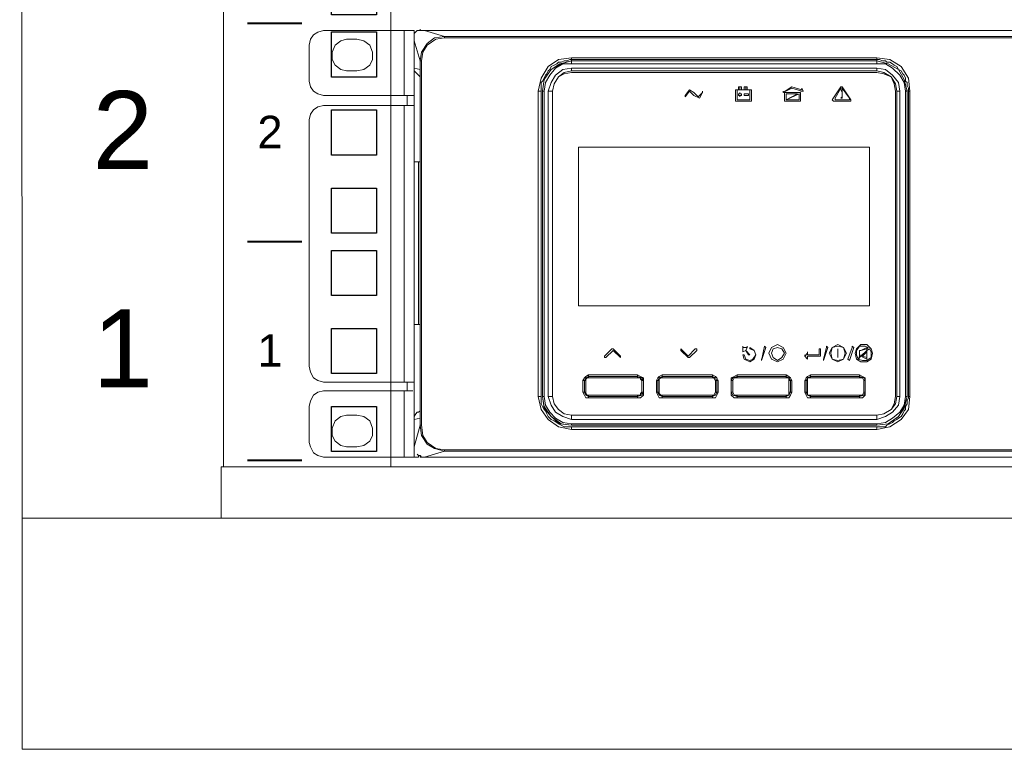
# Model space of a CAD drawing. Header units: millimetres. Extents: x 83969 to 163860, y -22594 to 4849.
# Tile 38 of 108: x 163501 to 163514, y -21401 to -21392. Entities that reach past the tile are written whole.
import ezdxf
from ezdxf.enums import TextEntityAlignment as Align

# ---------------------------------------------------------------- set-up
doc = ezdxf.new("R2010")
doc.units = ezdxf.units.MM
doc.layers.get('0').update_dxf_attribs({"color": 251, "lineweight": 0})
for name, color, linetype in [('! PT Instalacja niskoprądowa', 1, 'Continuous'), ('! PT Wyposażenie szafy RACK', 7, 'Continuous'), ('00 CCTV IP - MIWI', 10, 'Continuous'), ('_Opis_80', 7, 'Continuous')]:
    doc.layers.add(name, color=color, linetype=linetype)
for name, color, linetype, lineweight in [('BKT_szafy', 7, 'Continuous', 5), ('BKT_szafy_numeracja', 7, 'Continuous', 5), ('BKT_szafy_numeracja_duza', 7, 'Continuous', 5)]:
    doc.layers.add(name, color=color, linetype=linetype, lineweight=lineweight)
doc.styles.get("Standard").update_dxf_attribs({"font": 'arial.ttf'})

# ---------------------------------------------------------------- blocks, each defined once
blk = doc.blocks.new('UPS_2U_PA')
at = {"layer": '_Opis_80', "lineweight": 13}
for points in [[(21.192, 54.923), (21.074, 54.893), (20.985, 54.834), (20.926, 54.745), (20.896, 54.627)], [(23.057, 54.923), (21.192, 54.923)], [(22.85, 53.591), (22.85, 54.923)], [(23.057, 54.923), (23.057, 54.805)], [(23.175, 54.923), (23.116, 54.923), (23.057, 54.864), (23.057, 54.805)], [(23.057, 54.805), (23.057, 54.834)], [(23.175, 54.923), (23.175, 54.953)], [(23.175, 54.923), (52.418, 54.923), (55.467, 54.923), (67.483, 54.923)], [(23.264, 54.923), (23.679, 54.805)], [(67.395, 54.923), (66.98, 54.805), (23.679, 54.805)], [(20.896, 53.887), (20.896, 54.627)], [(21.666, 54.745), (21.548, 54.716), (21.429, 54.627), (21.37, 54.479), (21.37, 54.331), (21.429, 54.213), (21.548, 54.124), (21.666, 54.094)], [(21.666, 54.745), (21.873, 54.745)], [(21.873, 54.094), (22.021, 54.124), (22.14, 54.213), (22.199, 54.331), (22.199, 54.479), (22.14, 54.627), (22.021, 54.716), (21.873, 54.745)], [(23.057, 53.384), (23.057, 54.805)], [(23.057, 54.716), (23.175, 54.301)], [(23.679, 54.805), (23.471, 54.775), (23.323, 54.657), (23.205, 54.479), (23.175, 54.301)], [(23.679, 54.775), (23.501, 54.745), (23.323, 54.627), (23.235, 54.479), (23.205, 54.301)], [(23.679, 54.775), (23.679, 54.805)], [(66.98, 54.775), (23.679, 54.775)], [(23.175, 54.301), (23.175, 46.813)], [(23.205, 54.301), (23.175, 54.301)], [(23.205, 54.301), (23.205, 46.813)], [(25.602, 53.68), (25.662, 53.946), (25.81, 54.183), (26.017, 54.331), (26.283, 54.361)], [(25.662, 53.68), (25.662, 53.739), (25.662, 53.798), (25.662, 53.857), (25.691, 53.887), (25.721, 53.946), (25.75, 54.005), (25.78, 54.035), (25.81, 54.094), (25.839, 54.124), (25.869, 54.183), (25.928, 54.213), (25.987, 54.242), (26.017, 54.272), (26.076, 54.272), (26.135, 54.301), (26.194, 54.301), (26.254, 54.331), (26.283, 54.331)], [(26.283, 54.301), (26.046, 54.242), (25.869, 54.124), (25.721, 53.917), (25.691, 53.68)], [(25.691, 53.68), (25.721, 53.917), (25.869, 54.124), (26.076, 54.242), (26.283, 54.301)], [(26.283, 54.242), (26.106, 54.242), (25.958, 54.153), (25.839, 54.005), (25.75, 53.857), (25.721, 53.68)], [(26.283, 54.361), (26.283, 54.331)], [(26.283, 54.361), (32.558, 54.361)], [(26.283, 54.301), (26.283, 54.331)], [(26.283, 54.331), (32.558, 54.331)], [(26.283, 54.301), (26.283, 54.242)], [(26.283, 54.301), (32.558, 54.301), (26.283, 54.301)], [(32.558, 54.242), (26.283, 54.242)], [(32.558, 54.361), (32.558, 54.331)], [(32.558, 54.361), (32.824, 54.331), (33.061, 54.183), (33.209, 53.946), (33.239, 53.68)], [(32.558, 54.301), (32.558, 54.331)], [(32.558, 54.331), (32.617, 54.331), (32.676, 54.301), (32.736, 54.301), (32.765, 54.272), (32.824, 54.272), (32.884, 54.242), (32.913, 54.213), (32.972, 54.183), (33.002, 54.124), (33.061, 54.094), (33.091, 54.035), (33.12, 54.005), (33.15, 53.946), (33.15, 53.887), (33.18, 53.857), (33.18, 53.798), (33.209, 53.739), (33.209, 53.68)], [(32.558, 54.242), (32.558, 54.301)], [(33.18, 53.68), (33.12, 53.917), (33.002, 54.124), (32.795, 54.242), (32.558, 54.301)], [(32.558, 54.301), (32.795, 54.242), (33.002, 54.124), (33.12, 53.917), (33.18, 53.68)], [(33.15, 53.68), (33.12, 53.857), (33.032, 54.005), (32.884, 54.153), (32.736, 54.242), (32.558, 54.242)], [(21.873, 54.094), (21.666, 54.094)], [(23.057, 52.23), (23.057, 54.153)], [(23.057, 54.153), (23.175, 54.124)], [(23.057, 54.153), (23.057, 54.124), (23.057, 54.094), (23.087, 54.065), (23.116, 54.035), (23.146, 54.005), (23.175, 53.976)], [(23.175, 54.124), (23.175, 46.961)], [(26.283, 54.153), (26.106, 54.124), (25.958, 54.005), (25.869, 53.857), (25.81, 53.68)], [(26.283, 54.094), (26.135, 54.065), (26.017, 53.976), (25.928, 53.828), (25.898, 53.68)], [(26.283, 54.094), (26.135, 54.065), (26.017, 53.976), (25.928, 53.828), (25.898, 53.68)], [(26.283, 54.065), (26.135, 54.035), (26.017, 53.976), (25.928, 53.828), (25.898, 53.68)], [(26.283, 54.153), (26.283, 54.094)], [(32.558, 54.153), (26.283, 54.153)], [(26.283, 54.094), (32.558, 54.094)], [(32.558, 54.094), (26.283, 54.094)], [(32.558, 54.065), (26.283, 54.065)], [(32.558, 54.094), (32.558, 54.153)], [(33.032, 53.68), (33.002, 53.857), (32.884, 54.005), (32.736, 54.124), (32.558, 54.153)], [(32.972, 53.68), (32.943, 53.828), (32.854, 53.976), (32.706, 54.065), (32.558, 54.094)], [(32.972, 53.68), (32.943, 53.828), (32.854, 53.976), (32.706, 54.065), (32.558, 54.094)], [(32.943, 53.68), (32.913, 53.828), (32.854, 53.976), (32.706, 54.035), (32.558, 54.065)], [(20.896, 53.887), (20.926, 53.769), (20.985, 53.68), (21.074, 53.621), (21.192, 53.591)], [(25.602, 47.405), (25.602, 53.68)], [(25.602, 53.68), (25.662, 53.68)], [(25.662, 47.405), (25.662, 53.68)], [(25.691, 53.68), (25.691, 53.709)], [(25.691, 53.68), (25.691, 47.405), (25.691, 53.68)], [(25.721, 53.68), (25.691, 53.68)], [(25.721, 53.68), (25.721, 47.405)], [(25.81, 53.68), (25.81, 47.405)], [(25.898, 53.68), (25.81, 53.68)], [(25.898, 53.68), (25.898, 47.405), (25.898, 53.68), (25.898, 47.405)], [(28.71, 53.709), (28.621, 53.591)], [(28.621, 53.561), (28.71, 53.68), (28.799, 53.591), (28.917, 53.532), (28.977, 53.65), (28.888, 53.561), (28.799, 53.65), (28.71, 53.709)], [(28.977, 53.65), (28.977, 53.68)], [(29.657, 53.709), (29.657, 53.473)], [(29.717, 53.709), (29.657, 53.709)], [(29.687, 53.502), (29.687, 53.709)], [(29.687, 53.709), (29.953, 53.709)], [(29.717, 53.769), (29.717, 53.709)], [(29.776, 53.769), (29.717, 53.769)], [(29.717, 53.621), (29.717, 53.591)], [(29.717, 53.621), (29.746, 53.621), (29.776, 53.621)], [(29.746, 53.709), (29.746, 53.769)], [(29.746, 53.769), (29.776, 53.769)], [(29.746, 53.709), (29.776, 53.709), (29.835, 53.709)], [(29.746, 53.621), (29.746, 53.65)], [(29.746, 53.621), (29.746, 53.65)], [(29.746, 53.621), (29.746, 53.65)], [(29.776, 53.769), (29.776, 53.709)], [(29.776, 53.709), (29.776, 53.769)], [(29.776, 53.591), (29.776, 53.621)], [(29.835, 53.769), (29.835, 53.709)], [(29.894, 53.769), (29.835, 53.769)], [(29.835, 53.621), (29.835, 53.591)], [(29.924, 53.621), (29.835, 53.621)], [(29.865, 53.709), (29.865, 53.769)], [(29.865, 53.769), (29.894, 53.769)], [(29.983, 53.709), (29.894, 53.709), (29.865, 53.709)], [(29.894, 53.769), (29.894, 53.709), (29.894, 53.769)], [(29.924, 53.591), (29.924, 53.621)], [(29.953, 53.709), (29.953, 53.502)], [(29.983, 53.473), (29.983, 53.709)], [(31.019, 53.709), (30.812, 53.769), (30.634, 53.65), (30.812, 53.739), (31.019, 53.68)], [(30.634, 53.65), (30.634, 53.68)], [(30.664, 53.65), (30.664, 53.473)], [(30.989, 53.65), (30.664, 53.65)], [(30.693, 53.502), (30.693, 53.621)], [(30.93, 53.621), (30.693, 53.502), (30.96, 53.621)], [(30.693, 53.621), (30.93, 53.621)], [(30.96, 53.621), (30.96, 53.502)], [(31.019, 53.68), (30.989, 53.68)], [(30.989, 53.68), (31.049, 53.68)], [(30.989, 53.473), (30.989, 53.65)], [(31.019, 53.739), (31.019, 53.709)], [(31.048, 53.68), (31.019, 53.739)], [(31.818, 53.769), (31.64, 53.502)], [(31.7, 53.532), (31.818, 53.739)], [(31.848, 53.769), (31.818, 53.769)], [(31.848, 53.739), (31.818, 53.739)], [(31.848, 53.591), (31.848, 53.65), (31.848, 53.709), (31.818, 53.709), (31.848, 53.65), (31.848, 53.591)], [(32.025, 53.502), (31.848, 53.769)], [(31.848, 53.739), (31.996, 53.532)], [(32.943, 47.405), (32.943, 53.68)], [(32.972, 53.68), (32.972, 47.405), (32.972, 53.68)], [(33.032, 53.68), (32.972, 53.68)], [(33.032, 47.405), (33.032, 53.68)], [(33.15, 47.405), (33.15, 53.68)], [(33.18, 53.68), (33.15, 53.68)], [(33.18, 53.68), (33.18, 53.709)], [(33.18, 53.68), (33.18, 47.405), (33.18, 53.68)], [(33.209, 53.68), (33.209, 47.405)], [(33.239, 53.68), (33.209, 53.68)], [(33.239, 53.68), (33.239, 47.405)], [(23.057, 53.591), (21.192, 53.591)], [(22.909, 53.384), (22.909, 53.591)], [(28.621, 53.591), (28.621, 53.561)], [(29.657, 53.473), (29.983, 53.473)], [(29.953, 53.502), (29.687, 53.502)], [(29.717, 53.591), (29.746, 53.591)], [(29.746, 53.591), (29.746, 53.561)], [(29.746, 53.561), (29.746, 53.591)], [(29.746, 53.561), (29.746, 53.591)], [(29.746, 53.591), (29.776, 53.591)], [(29.835, 53.591), (29.924, 53.591)], [(30.664, 53.473), (30.989, 53.473)], [(30.96, 53.502), (30.693, 53.502)], [(31.64, 53.502), (31.67, 53.473)], [(31.67, 53.473), (32.025, 53.473)], [(31.7, 53.532), (31.7, 53.502)], [(31.966, 53.502), (31.7, 53.502)], [(31.848, 53.532), (31.848, 53.561), (31.818, 53.532), (31.848, 53.532)], [(31.848, 53.591), (31.848, 53.561), (31.848, 53.591)], [(31.848, 53.561), (31.848, 53.591)], [(31.966, 53.502), (31.996, 53.502), (31.996, 53.532)], [(32.025, 53.473), (32.025, 53.502)], [(21.192, 53.384), (21.074, 53.354), (20.985, 53.295), (20.926, 53.206), (20.896, 53.088)], [(23.057, 53.384), (21.192, 53.384)], [(22.85, 47.701), (22.85, 53.384)], [(23.057, 53.384), (23.057, 47.701), (23.057, 46.162)], [(20.896, 48.027), (20.896, 53.088)], [(26.431, 52.526), (26.431, 49.27)], [(32.41, 52.526), (26.431, 52.526)], [(32.41, 49.27), (32.41, 52.526)], [(23.057, 52.23), (23.175, 52.23)], [(23.146, 48.885), (23.146, 52.23)], [(26.431, 49.27), (32.41, 49.27)], [(23.057, 46.932), (23.057, 48.885)], [(23.057, 48.885), (23.175, 48.885)], [(27.112, 48.382), (26.964, 48.234)], [(26.994, 48.204), (27.142, 48.352)], [(27.142, 48.382), (27.112, 48.382)], [(27.29, 48.234), (27.142, 48.382)], [(27.142, 48.352), (27.29, 48.204)], [(28.681, 48.234), (28.533, 48.382)], [(28.533, 48.382), (28.533, 48.352)], [(28.533, 48.352), (28.681, 48.204)], [(28.829, 48.382), (28.681, 48.234)], [(28.71, 48.204), (28.858, 48.352)], [(28.858, 48.352), (28.858, 48.382), (28.829, 48.382)], [(29.805, 48.411), (29.805, 48.441)], [(29.805, 48.411), (29.805, 48.323)], [(29.805, 48.323), (29.865, 48.352), (29.894, 48.411)], [(29.894, 48.411), (29.805, 48.411)], [(30.042, 48.352), (30.072, 48.263), (30.013, 48.175), (29.953, 48.145), (29.865, 48.175), (29.835, 48.263), (29.805, 48.263), (29.835, 48.175), (29.953, 48.115), (30.042, 48.175), (30.072, 48.263), (30.042, 48.352), (29.953, 48.411), (29.953, 48.382), (30.042, 48.352)], [(29.805, 48.323), (29.805, 48.352)], [(29.924, 48.263), (29.865, 48.352), (29.953, 48.263)], [(29.894, 48.411), (29.894, 48.441)], [(30.249, 48.441), (30.19, 48.145), (30.279, 48.411)], [(30.279, 48.411), (30.249, 48.441)], [(30.397, 48.411), (30.338, 48.293), (30.397, 48.175), (30.516, 48.115), (30.634, 48.175), (30.693, 48.293), (30.634, 48.411), (30.516, 48.471), (30.397, 48.411)], [(30.605, 48.204), (30.516, 48.145), (30.427, 48.204), (30.397, 48.293), (30.427, 48.382), (30.516, 48.411), (30.605, 48.382), (30.664, 48.293), (30.605, 48.204)], [(31.374, 48.382), (31.374, 48.263)], [(31.404, 48.382), (31.374, 48.382)], [(31.404, 48.263), (31.404, 48.382)], [(31.522, 48.411), (31.463, 48.175)], [(31.463, 48.145), (31.552, 48.411)], [(31.552, 48.411), (31.522, 48.441), (31.522, 48.411)], [(31.64, 48.411), (31.581, 48.293), (31.64, 48.175), (31.759, 48.115), (31.877, 48.175), (31.936, 48.293), (31.877, 48.411), (31.759, 48.471), (31.64, 48.411)], [(31.877, 48.175), (31.759, 48.145), (31.64, 48.175), (31.611, 48.293), (31.64, 48.411), (31.759, 48.441), (31.877, 48.411), (31.907, 48.293), (31.877, 48.175)], [(31.759, 48.352), (31.759, 48.382), (31.759, 48.352)], [(31.759, 48.352), (31.759, 48.204), (31.759, 48.352)], [(32.055, 48.411), (31.966, 48.175)], [(31.996, 48.145), (32.084, 48.411)], [(32.084, 48.411), (32.055, 48.441), (32.055, 48.411)], [(32.469, 48.293), (32.44, 48.382), (32.351, 48.471), (32.232, 48.471), (32.144, 48.382), (32.114, 48.293), (32.144, 48.175), (32.232, 48.115), (32.351, 48.115), (32.44, 48.175), (32.469, 48.293)], [(32.38, 48.411), (32.321, 48.441), (32.203, 48.441), (32.144, 48.352), (32.144, 48.263), (32.173, 48.175)], [(32.173, 48.175), (32.262, 48.145), (32.351, 48.145), (32.44, 48.204), (32.44, 48.323), (32.41, 48.382)], [(32.203, 48.352), (32.203, 48.234)], [(32.203, 48.234), (32.203, 48.352)], [(32.203, 48.352), (32.232, 48.352), (32.203, 48.352)], [(32.351, 48.411), (32.232, 48.352), (32.351, 48.382)], [(32.351, 48.352), (32.232, 48.234)], [(32.351, 48.382), (32.351, 48.411)], [(32.38, 48.411), (32.351, 48.382)], [(32.351, 48.382), (32.351, 48.352)], [(32.351, 48.352), (32.41, 48.382)], [(32.351, 48.175), (32.351, 48.352)], [(26.964, 48.234), (26.964, 48.204), (26.994, 48.204)], [(27.29, 48.204), (27.29, 48.234)], [(28.681, 48.204), (28.71, 48.204)], [(29.924, 48.263), (29.953, 48.263)], [(30.19, 48.145), (30.19, 48.175)], [(31.137, 48.293), (31.078, 48.234)], [(31.078, 48.234), (31.078, 48.263)], [(31.078, 48.234), (31.137, 48.175)], [(31.137, 48.293), (31.137, 48.323)], [(31.137, 48.263), (31.137, 48.293)], [(31.374, 48.263), (31.137, 48.263)], [(31.137, 48.204), (31.137, 48.234)], [(31.137, 48.234), (31.374, 48.234)], [(31.137, 48.175), (31.137, 48.204)], [(31.374, 48.263), (31.374, 48.293)], [(31.374, 48.234), (31.404, 48.234), (31.404, 48.263)], [(31.463, 48.175), (31.463, 48.145)], [(31.759, 48.204), (31.759, 48.234)], [(31.759, 48.204), (31.759, 48.234)], [(31.966, 48.175), (31.996, 48.145)], [(32.203, 48.234), (32.173, 48.175), (32.232, 48.234)], [(32.203, 48.234), (32.203, 48.263)], [(32.232, 48.234), (32.203, 48.234)], [(32.232, 48.234), (32.232, 48.263)], [(32.232, 48.234), (32.351, 48.175)], [(32.262, 48.234), (32.351, 48.323)], [(32.351, 48.204), (32.262, 48.234)], [(32.351, 48.323), (32.351, 48.204)], [(20.896, 48.027), (20.926, 47.908), (20.985, 47.79), (21.074, 47.731), (21.192, 47.701)], [(26.638, 47.849), (26.579, 47.819), (26.55, 47.79), (26.52, 47.731)], [(26.638, 47.819), (26.579, 47.79), (26.55, 47.731)], [(26.638, 47.819), (26.579, 47.79), (26.55, 47.731)], [(26.638, 47.79), (26.609, 47.79), (26.579, 47.76), (26.579, 47.731)], [(26.638, 47.849), (26.638, 47.79)], [(26.638, 47.849), (27.645, 47.849)], [(26.638, 47.819), (27.645, 47.819)], [(27.645, 47.819), (26.638, 47.819)], [(27.645, 47.79), (26.638, 47.79)], [(27.645, 47.79), (27.645, 47.849)], [(27.763, 47.731), (27.763, 47.79), (27.704, 47.819), (27.645, 47.849)], [(27.763, 47.731), (27.734, 47.79), (27.645, 47.819)], [(27.734, 47.731), (27.734, 47.79), (27.645, 47.819)], [(27.734, 47.731), (27.704, 47.76), (27.704, 47.79), (27.645, 47.79)], [(28.148, 47.849), (28.089, 47.819), (28.059, 47.79), (28.03, 47.731)], [(28.148, 47.819), (28.089, 47.79), (28.059, 47.731)], [(28.148, 47.819), (28.089, 47.79), (28.059, 47.731)], [(28.148, 47.79), (28.118, 47.79), (28.089, 47.76), (28.089, 47.731)], [(28.148, 47.849), (28.148, 47.79)], [(28.148, 47.849), (29.184, 47.849)], [(28.148, 47.819), (29.184, 47.819)], [(29.184, 47.819), (28.148, 47.819)], [(29.184, 47.79), (28.148, 47.79)], [(29.184, 47.79), (29.184, 47.849)], [(29.302, 47.731), (29.273, 47.79), (29.243, 47.819), (29.184, 47.849)], [(29.273, 47.731), (29.243, 47.79), (29.184, 47.819)], [(29.273, 47.731), (29.243, 47.79), (29.184, 47.819)], [(29.243, 47.731), (29.213, 47.79), (29.184, 47.79)], [(29.687, 47.849), (29.628, 47.819), (29.569, 47.79), (29.569, 47.731)], [(29.687, 47.819), (29.598, 47.79), (29.569, 47.731)], [(29.687, 47.819), (29.628, 47.79), (29.598, 47.731)], [(29.687, 47.79), (29.628, 47.79), (29.598, 47.731)], [(29.687, 47.849), (29.687, 47.79)], [(29.687, 47.849), (30.693, 47.849)], [(29.687, 47.819), (30.693, 47.819)], [(30.693, 47.819), (29.687, 47.819)], [(30.693, 47.79), (29.687, 47.79)], [(30.693, 47.79), (30.693, 47.849)], [(30.812, 47.731), (30.782, 47.79), (30.753, 47.819), (30.693, 47.849)], [(30.782, 47.731), (30.753, 47.79), (30.693, 47.819)], [(30.782, 47.731), (30.753, 47.79), (30.693, 47.819)], [(30.753, 47.731), (30.753, 47.79), (30.693, 47.79)], [(31.196, 47.849), (31.137, 47.819), (31.108, 47.79), (31.078, 47.731)], [(31.196, 47.819), (31.137, 47.79), (31.108, 47.731)], [(31.196, 47.819), (31.137, 47.79), (31.108, 47.731)], [(31.196, 47.79), (31.137, 47.79), (31.137, 47.731)], [(31.196, 47.849), (31.196, 47.79)], [(31.196, 47.849), (32.203, 47.849)], [(31.196, 47.819), (32.203, 47.819), (31.196, 47.819)], [(32.203, 47.79), (31.196, 47.79)], [(32.203, 47.79), (32.203, 47.849)], [(32.321, 47.731), (32.321, 47.79), (32.262, 47.819), (32.203, 47.849)], [(32.321, 47.731), (32.292, 47.79), (32.203, 47.819)], [(32.292, 47.731), (32.262, 47.79), (32.203, 47.819)], [(32.292, 47.731), (32.262, 47.79), (32.203, 47.79)], [(21.192, 47.701), (23.057, 47.701)], [(22.909, 47.701), (22.909, 47.523)], [(26.52, 47.494), (26.52, 47.731)], [(26.579, 47.731), (26.52, 47.731)], [(26.55, 47.731), (26.55, 47.494), (26.55, 47.731)], [(26.579, 47.731), (26.579, 47.494)], [(27.734, 47.494), (27.734, 47.731), (27.734, 47.494)], [(27.763, 47.731), (27.734, 47.731)], [(27.763, 47.494), (27.763, 47.731), (27.763, 47.494)], [(28.03, 47.494), (28.03, 47.731)], [(28.089, 47.731), (28.03, 47.731)], [(28.059, 47.731), (28.059, 47.494), (28.059, 47.731)], [(28.089, 47.731), (28.089, 47.494)], [(29.243, 47.494), (29.243, 47.731)], [(29.302, 47.731), (29.243, 47.731)], [(29.273, 47.731), (29.273, 47.494), (29.273, 47.731)], [(29.302, 47.731), (29.302, 47.494)], [(29.569, 47.494), (29.569, 47.731), (29.569, 47.494)], [(29.598, 47.731), (29.569, 47.731)], [(29.598, 47.494), (29.598, 47.731), (29.598, 47.494)], [(30.753, 47.494), (30.753, 47.731)], [(30.812, 47.731), (30.753, 47.731)], [(30.782, 47.731), (30.782, 47.494), (30.782, 47.731)], [(30.812, 47.731), (30.812, 47.494)], [(31.078, 47.494), (31.078, 47.731)], [(31.137, 47.731), (31.078, 47.731)], [(31.108, 47.731), (31.108, 47.494), (31.108, 47.731)], [(31.137, 47.731), (31.137, 47.494)], [(32.292, 47.494), (32.292, 47.731), (32.292, 47.494)], [(32.321, 47.731), (32.292, 47.731)], [(32.321, 47.494), (32.321, 47.731), (32.321, 47.494)], [(21.192, 47.523), (21.074, 47.494), (20.985, 47.435), (20.926, 47.316), (20.896, 47.198)], [(23.027, 47.523), (21.192, 47.523)], [(22.85, 46.162), (22.85, 47.523)], [(25.602, 47.405), (25.662, 47.405)], [(26.283, 46.724), (26.017, 46.784), (25.81, 46.932), (25.662, 47.139), (25.602, 47.405)], [(26.283, 46.784), (26.254, 46.784), (26.194, 46.784), (26.135, 46.784), (26.076, 46.813), (26.017, 46.843), (25.987, 46.872), (25.928, 46.902), (25.869, 46.932), (25.839, 46.961), (25.81, 46.991), (25.78, 47.05), (25.75, 47.109), (25.721, 47.139), (25.691, 47.198), (25.662, 47.257), (25.662, 47.316), (25.662, 47.375), (25.662, 47.405)], [(25.691, 47.405), (25.691, 47.435)], [(25.691, 47.405), (25.721, 47.405)], [(25.691, 47.405), (25.721, 47.168), (25.869, 46.991), (26.046, 46.843), (26.283, 46.813)], [(26.283, 46.813), (26.076, 46.843), (25.869, 46.991), (25.721, 47.198), (25.691, 47.405)], [(25.721, 47.405), (25.75, 47.228), (25.839, 47.08), (25.958, 46.961), (26.106, 46.872), (26.283, 46.843)], [(25.81, 47.405), (25.898, 47.405)], [(25.81, 47.405), (25.869, 47.228), (25.958, 47.08), (26.106, 46.991), (26.283, 46.932)], [(25.898, 47.405), (25.928, 47.257), (26.017, 47.139), (26.135, 47.05), (26.283, 47.02)], [(25.898, 47.405), (25.928, 47.257), (26.017, 47.139), (26.135, 47.05), (26.283, 47.02)], [(25.898, 47.405), (25.928, 47.257), (26.017, 47.139), (26.135, 47.05), (26.283, 47.02)], [(26.52, 47.494), (26.579, 47.494)], [(26.52, 47.494), (26.55, 47.435), (26.579, 47.375), (26.638, 47.375)], [(26.55, 47.494), (26.579, 47.435), (26.638, 47.405)], [(26.55, 47.494), (26.579, 47.435), (26.638, 47.405)], [(26.579, 47.494), (26.579, 47.464), (26.609, 47.435), (26.638, 47.435)], [(26.638, 47.435), (26.638, 47.375)], [(26.638, 47.435), (27.645, 47.435)], [(26.638, 47.405), (27.645, 47.405)], [(27.645, 47.405), (26.638, 47.405)], [(27.645, 47.375), (26.638, 47.375)], [(27.645, 47.375), (27.704, 47.375), (27.763, 47.435), (27.763, 47.494)], [(27.645, 47.405), (27.734, 47.435), (27.763, 47.494)], [(27.645, 47.405), (27.734, 47.435), (27.734, 47.494)], [(27.645, 47.435), (27.704, 47.435), (27.704, 47.464), (27.734, 47.494)], [(27.645, 47.375), (27.645, 47.435)], [(27.734, 47.494), (27.763, 47.494)], [(28.03, 47.494), (28.089, 47.494)], [(28.03, 47.494), (28.059, 47.435), (28.089, 47.375), (28.148, 47.375)], [(28.059, 47.494), (28.089, 47.435), (28.148, 47.405)], [(28.059, 47.494), (28.089, 47.435), (28.148, 47.405)], [(28.089, 47.494), (28.089, 47.464), (28.118, 47.435), (28.148, 47.435)], [(28.148, 47.435), (28.148, 47.375)], [(28.148, 47.435), (29.184, 47.435)], [(28.148, 47.405), (29.184, 47.405)], [(29.184, 47.405), (28.148, 47.405)], [(29.184, 47.375), (28.148, 47.375)], [(29.184, 47.375), (29.243, 47.375), (29.273, 47.435), (29.302, 47.494)], [(29.184, 47.405), (29.243, 47.435), (29.273, 47.494)], [(29.184, 47.405), (29.243, 47.435), (29.273, 47.494)], [(29.184, 47.435), (29.213, 47.435), (29.243, 47.494)], [(29.184, 47.375), (29.184, 47.435)], [(29.243, 47.494), (29.302, 47.494)], [(29.569, 47.494), (29.598, 47.494)], [(29.569, 47.494), (29.569, 47.435), (29.628, 47.375), (29.687, 47.375)], [(29.569, 47.494), (29.598, 47.435), (29.687, 47.405)], [(29.598, 47.494), (29.628, 47.435), (29.687, 47.405)], [(29.598, 47.494), (29.628, 47.435), (29.687, 47.435)], [(29.687, 47.435), (29.687, 47.375)], [(29.687, 47.435), (30.693, 47.435)], [(29.687, 47.405), (30.693, 47.405)], [(30.693, 47.405), (29.687, 47.405)], [(30.693, 47.375), (29.687, 47.375)], [(30.693, 47.375), (30.753, 47.375), (30.782, 47.435), (30.812, 47.494)], [(30.693, 47.405), (30.753, 47.435), (30.782, 47.494)], [(30.693, 47.405), (30.753, 47.435), (30.782, 47.494)], [(30.693, 47.435), (30.753, 47.435), (30.753, 47.494)], [(30.693, 47.375), (30.693, 47.435)], [(30.753, 47.494), (30.812, 47.494)], [(31.078, 47.494), (31.137, 47.494)], [(31.078, 47.494), (31.108, 47.435), (31.137, 47.375), (31.196, 47.375)], [(31.108, 47.494), (31.137, 47.435), (31.196, 47.405)], [(31.108, 47.494), (31.137, 47.435), (31.196, 47.405)], [(31.137, 47.494), (31.137, 47.435), (31.196, 47.435)], [(31.196, 47.435), (31.196, 47.375)], [(31.196, 47.435), (32.203, 47.435)], [(31.196, 47.405), (32.203, 47.405)], [(32.203, 47.405), (31.196, 47.405)], [(32.203, 47.375), (31.196, 47.375)], [(32.203, 47.375), (32.262, 47.375), (32.321, 47.435), (32.321, 47.494)], [(32.203, 47.405), (32.292, 47.435), (32.321, 47.494)], [(32.203, 47.405), (32.262, 47.435), (32.292, 47.494)], [(32.203, 47.435), (32.262, 47.435), (32.292, 47.494)], [(32.203, 47.375), (32.203, 47.435)], [(32.292, 47.494), (32.321, 47.494)], [(33.209, 47.405), (33.209, 47.375), (33.18, 47.316), (33.18, 47.257), (33.15, 47.198), (33.15, 47.139), (33.12, 47.109), (33.091, 47.05), (33.061, 46.991), (33.002, 46.961), (32.972, 46.932), (32.913, 46.902), (32.884, 46.872), (32.824, 46.843), (32.765, 46.813), (32.736, 46.784), (32.676, 46.784), (32.617, 46.784), (32.558, 46.784)], [(32.558, 46.843), (32.736, 46.872), (32.884, 46.961), (33.032, 47.08), (33.12, 47.228), (33.15, 47.405)], [(32.558, 46.932), (32.736, 46.991), (32.884, 47.08), (33.002, 47.228), (33.032, 47.405)], [(32.558, 47.02), (32.706, 47.05), (32.854, 47.139), (32.943, 47.257), (32.972, 47.405)], [(32.558, 47.02), (32.706, 47.05), (32.854, 47.139), (32.943, 47.257), (32.972, 47.405)], [(32.558, 47.02), (32.706, 47.05), (32.854, 47.139), (32.913, 47.257), (32.943, 47.405)], [(32.558, 46.813), (32.795, 46.843), (33.002, 46.991), (33.12, 47.168), (33.18, 47.405)], [(33.18, 47.405), (33.12, 47.198), (33.002, 46.991), (32.795, 46.843), (32.558, 46.813)], [(33.239, 47.405), (33.209, 47.139), (33.061, 46.932), (32.824, 46.784), (32.558, 46.724)], [(32.972, 47.405), (33.032, 47.405)], [(33.15, 47.405), (33.18, 47.405)], [(33.18, 47.405), (33.18, 47.435)], [(33.239, 47.405), (33.209, 47.405)], [(20.896, 46.458), (20.896, 47.198)], [(21.666, 47.02), (21.548, 46.991), (21.429, 46.902), (21.37, 46.754), (21.37, 46.606), (21.429, 46.488), (21.548, 46.399), (21.666, 46.369)], [(21.666, 47.02), (21.548, 46.991), (21.429, 46.902), (21.37, 46.754), (21.37, 46.606), (21.429, 46.488), (21.548, 46.399), (21.666, 46.369)], [(21.666, 47.02), (21.873, 47.02)], [(21.873, 46.369), (22.021, 46.399), (22.14, 46.488), (22.199, 46.606), (22.199, 46.754), (22.14, 46.902), (22.021, 46.991), (21.873, 47.02)], [(23.175, 47.109), (23.146, 47.08), (23.116, 47.08), (23.087, 47.05), (23.057, 46.991), (23.057, 46.961), (23.057, 46.932)], [(23.175, 46.961), (23.057, 46.932)], [(26.283, 47.02), (26.283, 46.932)], [(26.283, 47.02), (32.558, 47.02), (26.283, 47.02)], [(26.283, 47.02), (32.558, 47.02)], [(26.283, 46.932), (32.558, 46.932)], [(32.558, 46.932), (32.558, 47.02)], [(23.057, 46.369), (23.175, 46.813)], [(23.205, 46.813), (23.175, 46.813)], [(23.175, 46.813), (23.205, 46.606), (23.323, 46.428), (23.471, 46.34), (23.679, 46.28)], [(23.205, 46.813), (23.235, 46.606), (23.323, 46.458), (23.501, 46.34), (23.679, 46.31)], [(26.283, 46.843), (26.283, 46.813)], [(26.283, 46.813), (26.283, 46.843)], [(26.283, 46.843), (32.558, 46.843)], [(26.283, 46.813), (32.558, 46.813), (26.283, 46.813)], [(26.283, 46.724), (26.283, 46.784)], [(32.558, 46.784), (26.283, 46.784)], [(32.558, 46.813), (32.558, 46.843)], [(32.558, 46.813), (32.558, 46.843)], [(32.558, 46.724), (32.558, 46.784)], [(32.558, 46.724), (26.283, 46.724)], [(20.896, 46.458), (20.926, 46.369), (20.985, 46.251), (21.074, 46.192), (21.192, 46.162)], [(21.873, 46.369), (21.666, 46.369)], [(23.146, 46.162), (21.192, 46.162)], [(23.116, 46.221), (23.146, 46.192), (23.175, 46.192), (23.205, 46.162), (23.264, 46.162)], [(23.146, 46.192), (23.146, 46.162)], [(23.175, 46.162), (23.175, 46.192)], [(67.483, 46.162), (23.175, 46.162)], [(23.264, 46.162), (23.679, 46.28)], [(23.679, 46.31), (23.679, 46.28)], [(23.679, 46.31), (66.98, 46.31)], [(23.679, 46.28), (66.98, 46.28)]]:
    blk.add_lwpolyline(points, dxfattribs=at)
blk = doc.blocks.new('1U_szafa')
at = {"layer": '00 CCTV IP - MIWI', "color": 7, "const_width": 0.4}
for points in [[(9273.94, 2033.95), (9285.04, 2033.95)], [(9273.94, 1989.5), (9285.04, 1989.5)], [(9771.14, 1989.5), (9782.24, 1989.5)]]:
    blk.add_lwpolyline(points, dxfattribs=at)
at = {"layer": '00 CCTV IP - MIWI', "color": 7}
for points in [[(9291, 2032.2), (9300.2, 2032.2), (9300.2, 2023), (9291, 2023), (9291, 2032.2)], [(9756, 2032.2), (9765.2, 2032.2), (9765.2, 2023), (9756, 2023), (9756, 2032.2)], [(9291, 2016.33), (9300.2, 2016.33), (9300.2, 2007.13), (9291, 2007.13), (9291, 2016.33)], [(9756, 2016.33), (9765.2, 2016.33), (9765.2, 2007.13), (9756, 2007.13), (9756, 2016.33)], [(9291, 2000.45), (9300.2, 2000.45), (9300.2, 1991.25), (9291, 1991.25), (9291, 2000.45)], [(9756, 2000.45), (9765.2, 2000.45), (9765.2, 1991.25), (9756, 1991.25), (9756, 2000.45)]]:
    blk.add_lwpolyline(points, dxfattribs=at)
blk = doc.blocks.new('Szafa rack 20U')
at = {"layer": 'BKT_szafy'}
blk.add_lwpolyline([(-381.32, 612.07), (-381, 29.85)], dxfattribs=at)
for points in [[(-354.97, 605.4), (-333.38, 605.4), (-333.38, 36.51), (-354.97, 36.51)], [(-355.28, 36.51), (-25.4, 36.51), (-25.4, 29.85), (-355.28, 29.85)], [(-381, 29.85), (0, 29.85), (0, 0), (-381, 0)]]:
    blk.add_lwpolyline(points, close=True, dxfattribs=at)
at = {"layer": 'BKT_szafy', "const_width": 0.254}
for points in [[(-351.89, 93.79), (-344.84, 93.79)], [(-351.89, 65.57), (-344.84, 65.57)], [(-351.89, 37.34), (-344.84, 37.34)]]:
    blk.add_lwpolyline(points, dxfattribs=at)
at = {"layer": 'BKT_szafy', "xscale": 0.635, "yscale": 0.635, "zscale": 0.635}
for p in [(-6240.84, -1169.54), (-6240.84, -1197.77), (-6240.84, -1225.99)]:
    blk.add_blockref('1U_szafa', p, dxfattribs=at)
at = {"layer": '! PT Instalacja niskoprądowa'}
blk.add_attdef('NAZWA_SZAFY', text='', height=20, dxfattribs=at).set_placement((-377.65, 659.98), align=Align.MIDDLE_LEFT)
at = {"layer": 'BKT_szafy_numeracja', "char_height": 4.19, "width": 4.445, "attachment_point": 1}
for s, insert in [('2', (-350.61, 81.85)), ('1', (-350.61, 53.63))]:
    blk.add_mtext(s, dxfattribs=dict(at, insert=insert))
at = {"layer": 'BKT_szafy_numeracja_duza', "char_height": 10.06, "width": 4.445, "attachment_point": 1}
for s, insert in [('2', (-371.9, 85.05)), ('1', (-371.9, 56.83))]:
    blk.add_mtext(s, dxfattribs=dict(at, insert=insert))

msp = doc.modelspace()

# ---------------------------------------------------------------- block references
at = {"layer": '! PT Wyposażenie szafy RACK', "color": 7, "xscale": 0.1, "yscale": 0.1, "zscale": 0.1}
msp.add_blockref('Szafa rack 20U', (163539.449, -21401.247), dxfattribs=at)
at = {"xscale": 0.6288110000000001, "yscale": 0.6288110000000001, "zscale": 0.6288110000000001}
msp.add_blockref('UPS_2U_PA', (163491.917, -21426.498), dxfattribs=at)

doc.saveas('drawing.dxf')
